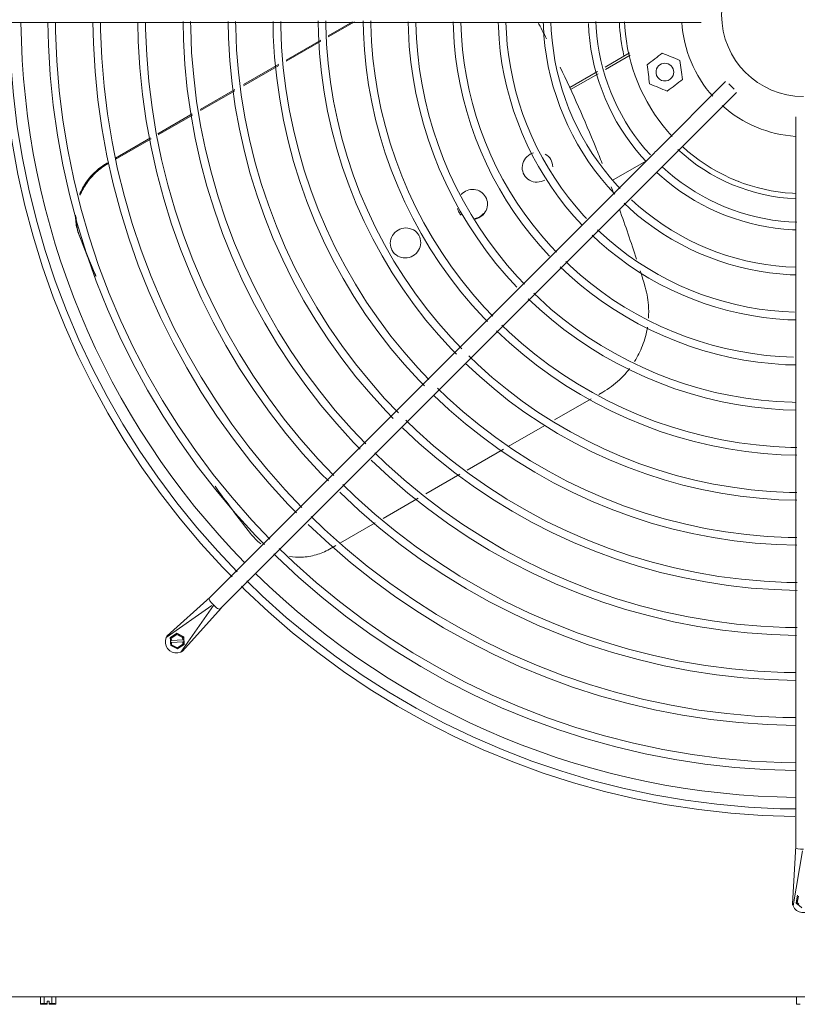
# Model space of a CAD drawing. Header units: inches. Extents: x 282 to 878, y -149 to 1260.
# Tile 8 of 20: x 833 to 845, y 363 to 379. Entities that reach past the tile are written whole.
import ezdxf

# ---------------------------------------------------------------- set-up
doc = ezdxf.new("R2010")
doc.units = ezdxf.units.IN
doc.header["$MEASUREMENT"] = 0
doc.layers.add('M-EQPM', color=90, linetype='Continuous', lineweight=9)

# ---------------------------------------------------------------- blocks, each defined once
blk = doc.blocks.new('Air Conditioner Unit  _AC_ - Default 1-3618741-Main Floor')
at = {"layer": 'M-EQPM'}
for p, q in [((-13.57, -0.125), (-3.475, -0.125)), ((-7.346, -0.116), (-7.744, -0.345)), ((-7.313, -0.116), (-7.741, -0.362)), ((-3.257, -0.125), (-1.665, -0.125)), ((-7.864, -0.414), (-8.429, -0.738)), ((-7.862, -0.431), (-8.427, -0.756)), ((-2.831, -0.623), (-3.231, -0.853)), ((-2.822, -0.659), (-3.224, -0.891)), ((-8.548, -0.807), (-9.124, -1.138)), ((-8.546, -0.825), (-9.122, -1.156)), ((-3.354, -0.924), (-3.807, -1.185)), ((-3.344, -0.96), (-3.793, -1.218)), ((-1.266, -1.089), (-2.392, -2.215)), ((-9.267, -1.22), (-9.828, -1.542)), ((-9.264, -1.237), (-9.823, -1.559)), ((-2.215, -2.392), (-1.089, -1.266)), ((-9.957, -1.616), (-10.517, -1.938)), ((-9.954, -1.634), (-10.515, -1.956)), ((-0.125, -1.665), (-0.125, -3.257)), ((-10.627, -2.021), (-11.214, -2.358)), ((-10.636, -2.007), (-11.209, -2.336)), ((-2.546, -2.369), (-9.684, -9.507)), ((-4.116, -2.358), (-4.121, -2.35)), ((-3.099, -2.69), (-2.557, -2.378)), ((-9.507, -9.684), (-2.369, -2.546)), ((-4.554, -2.599), (-4.55, -2.607)), ((-5.178, -2.967), (-5.183, -2.959)), ((-5.616, -3.208), (-5.612, -3.216)), ((-0.125, -3.475), (-0.125, -13.57)), ((-6.266, -3.594), (-6.271, -3.586)), ((-6.704, -3.835), (-6.7, -3.843)), ((-4.055, -6.599), (-3.456, -6.255)), ((-3.335, -6.185), (-3.269, -6.148)), ((-4.812, -7.034), (-4.215, -6.691)), ((-5.478, -7.417), (-4.886, -7.077)), ((-6.154, -7.805), (-5.597, -7.486)), ((-6.847, -8.204), (-6.277, -7.876)), ((-7.54, -8.602), (-6.975, -8.277)), ((-7.721, -8.706), (-7.616, -8.646)), ((-9.641, -9.622), (-10.383, -10.147)), ((-9.666, -9.489), (-10.368, -10.116)), ((-9.611, -9.625), (-10.147, -10.383)), ((-10.116, -10.368), (-9.489, -9.666)), ((-10.212, -10.081), (-10.317, -10.149)), ((-10.313, -10.145), (-10.208, -10.077)), ((-10.301, -10.157), (-10.211, -10.099)), ((-10.211, -10.098), (-10.3, -10.157)), ((-10.208, -10.077), (-10.212, -10.081)), ((-10.101, -10.138), (-10.212, -10.081)), ((-10.116, -10.147), (-10.211, -10.098)), ((-10.211, -10.099), (-10.211, -10.098)), ((-10.211, -10.099), (-10.116, -10.147)), ((-10.208, -10.077), (-10.097, -10.134)), ((-10.317, -10.149), (-10.313, -10.145)), ((-10.317, -10.149), (-10.314, -10.194)), ((-10.313, -10.193), (-10.314, -10.194)), ((-10.314, -10.194), (-10.299, -10.194)), ((-10.306, -10.27), (-10.313, -10.145)), ((-10.311, -10.226), (-10.313, -10.193)), ((-10.313, -10.228), (-10.311, -10.226)), ((-10.297, -10.227), (-10.313, -10.228)), ((-10.313, -10.228), (-10.31, -10.274)), ((-10.299, -10.194), (-10.301, -10.157)), ((-10.301, -10.157), (-10.3, -10.157)), ((-10.3, -10.157), (-10.298, -10.193)), ((-10.298, -10.193), (-10.299, -10.194)), ((-10.114, -10.184), (-10.298, -10.193)), ((-10.297, -10.227), (-10.112, -10.217)), ((-10.295, -10.264), (-10.297, -10.227)), ((-10.297, -10.227), (-10.297, -10.227)), ((-10.297, -10.227), (-10.295, -10.263)), ((-10.295, -10.263), (-10.2, -10.312)), ((-10.295, -10.263), (-10.295, -10.264)), ((-10.2, -10.312), (-10.295, -10.264)), ((-10.11, -10.254), (-10.2, -10.312)), ((-10.2, -10.312), (-10.11, -10.254)), ((-10.199, -10.33), (-10.094, -10.262)), ((-10.09, -10.258), (-10.195, -10.326)), ((-10.116, -10.147), (-10.114, -10.184)), ((-10.114, -10.184), (-10.116, -10.147)), ((-10.116, -10.147), (-10.116, -10.147)), ((-10.114, -10.184), (-10.098, -10.183)), ((-10.114, -10.184), (-10.114, -10.184)), ((-10.097, -10.217), (-10.112, -10.218)), ((-10.112, -10.217), (-10.112, -10.218)), ((-10.11, -10.254), (-10.112, -10.217)), ((-10.112, -10.218), (-10.11, -10.254)), ((-10.11, -10.254), (-10.11, -10.254)), ((-10.097, -10.134), (-10.101, -10.138)), ((-10.098, -10.183), (-10.101, -10.138)), ((-10.098, -10.183), (-10.097, -10.181)), ((-10.097, -10.134), (-10.09, -10.258)), ((-10.097, -10.181), (-10.095, -10.215)), ((-10.095, -10.215), (-10.097, -10.217)), ((-10.094, -10.262), (-10.097, -10.217)), ((-10.09, -10.258), (-10.094, -10.262)), ((-10.306, -10.27), (-10.31, -10.274)), ((-10.31, -10.274), (-10.199, -10.33)), ((-10.195, -10.326), (-10.306, -10.27)), ((-10.2, -10.312), (-10.2, -10.312)), ((-10.195, -10.326), (-10.199, -10.33)), ((-0.125, -13.545), (-0.178, -14.484)), ((-0.013, -13.621), (-0.167, -14.517)), ((-0.119, -14.466), (-0.093, -14.344)), ((-0.093, -14.349), (-0.119, -14.471)), ((-0.102, -14.466), (-0.079, -14.361)), ((-0.079, -14.361), (-0.102, -14.465)), ((-0.026, -14.549), (-0.119, -14.466)), ((-0.119, -14.471), (-0.119, -14.466)), ((-0.119, -14.471), (-0.085, -14.502)), ((-0.102, -14.465), (-0.074, -14.49)), ((-0.102, -14.466), (-0.102, -14.465)), ((-0.074, -14.49), (-0.102, -14.466)), ((-14.75, -16), (14.75, -16)), ((-12.432, -16), (-12.369, -16.001)), ((-12.432, -16), (-12.432, -16.12)), ((-12.369, -16.001), (-12.244, -16.001)), ((-12.369, -16.001), (-12.369, -16.121)), ((-12.369, -16.006), (-12.369, -16.119)), ((-12.244, -16.001), (-12.182, -16)), ((-12.244, -16.121), (-12.244, -16.001)), ((-12.244, -16.006), (-12.244, -16.119)), ((-12.182, -16), (-12.182, -16.12)), ((-0.114, -16), (-0.052, -16.001)), ((-0.114, -16), (-0.114, -16.12)), ((-12.432, -16.12), (-12.369, -16.119)), ((-12.369, -16.121), (-12.432, -16.12)), ((-12.414, -16.109), (-12.36, -16.107)), ((-12.36, -16.11), (-12.414, -16.109)), ((-12.414, -16.12), (-12.414, -16.109)), ((-12.36, -16.119), (-12.414, -16.12)), ((-12.414, -16.12), (-12.36, -16.121)), ((-12.369, -16.119), (-12.324, -16.119)), ((-12.324, -16.121), (-12.369, -16.121)), ((-12.36, -16.107), (-12.324, -16.107)), ((-12.36, -16.119), (-12.36, -16.107)), ((-12.324, -16.11), (-12.36, -16.11)), ((-12.36, -16.11), (-12.36, -16.121)), ((-12.324, -16.119), (-12.36, -16.119)), ((-12.36, -16.121), (-12.324, -16.121)), ((-12.324, -16.121), (-12.324, -16.072)), ((-12.324, -16.072), (-12.29, -16.072)), ((-12.324, -16.107), (-12.324, -16.119)), ((-12.29, -16.072), (-12.29, -16.121)), ((-12.29, -16.119), (-12.29, -16.107)), ((-12.29, -16.107), (-12.253, -16.107)), ((-12.253, -16.11), (-12.29, -16.11)), ((-12.253, -16.119), (-12.29, -16.119)), ((-12.29, -16.119), (-12.244, -16.119)), ((-12.244, -16.121), (-12.29, -16.121)), ((-12.29, -16.121), (-12.253, -16.121)), ((-12.253, -16.107), (-12.2, -16.109)), ((-12.253, -16.119), (-12.253, -16.107)), ((-12.2, -16.109), (-12.253, -16.11)), ((-12.253, -16.121), (-12.253, -16.11)), ((-12.2, -16.12), (-12.253, -16.119)), ((-12.253, -16.121), (-12.2, -16.12)), ((-12.244, -16.119), (-12.182, -16.12)), ((-12.182, -16.12), (-12.244, -16.121)), ((-12.2, -16.12), (-12.2, -16.109)), ((-0.114, -16.12), (-0.052, -16.119)), ((-0.052, -16.121), (-0.114, -16.12))]:
    blk.add_line(p, q, dxfattribs=at)
at = {"layer": 'M-EQPM', "flags": 128}
for points in [[(-13.058, -0.121), (-13.05, -0.522), (-13.019, -1.044), (-12.967, -1.564), (-12.894, -2.081), (-12.801, -2.595), (-12.687, -3.105), (-12.552, -3.609), (-12.398, -4.109), (-12.224, -4.601), (-12.03, -5.086), (-11.817, -5.563), (-11.585, -6.031), (-11.334, -6.49), (-11.066, -6.938), (-10.78, -7.375), (-10.476, -7.8), (-10.156, -8.213), (-9.819, -8.612), (-9.467, -8.998), (-9.309, -9.158)], [(-9.224, -9.073), (-9.541, -8.74), (-9.883, -8.351), (-10.209, -7.949), (-10.519, -7.535), (-10.812, -7.108), (-11.087, -6.67), (-11.345, -6.221), (-11.585, -5.763), (-11.806, -5.295), (-12.008, -4.819), (-12.192, -4.334), (-12.355, -3.843), (-12.499, -3.346), (-12.623, -2.844), (-12.726, -2.337), (-12.81, -1.826), (-12.872, -1.312), (-12.915, -0.796), (-12.936, -0.279), (-12.938, -0.121)], [(-12.311, -0.121), (-12.303, -0.492), (-12.274, -0.984), (-12.225, -1.474), (-12.156, -1.962), (-12.068, -2.446), (-11.96, -2.927), (-11.834, -3.403), (-11.688, -3.873), (-11.524, -4.338), (-11.341, -4.795), (-11.14, -5.245), (-10.922, -5.686), (-10.686, -6.118), (-10.432, -6.541), (-10.163, -6.953), (-9.876, -7.353), (-9.574, -7.742), (-9.257, -8.119), (-8.925, -8.483), (-8.78, -8.63)], [(-8.692, -8.543), (-8.988, -8.233), (-9.31, -7.867), (-9.617, -7.488), (-9.908, -7.098), (-10.184, -6.696), (-10.444, -6.283), (-10.687, -5.86), (-10.913, -5.428), (-11.121, -4.988), (-11.312, -4.539), (-11.484, -4.083), (-11.638, -3.62), (-11.774, -3.152), (-11.89, -2.679), (-11.988, -2.201), (-12.066, -1.72), (-12.125, -1.236), (-12.165, -0.75), (-12.185, -0.263), (-12.187, -0.121)], [(-11.577, -0.121), (-11.57, -0.463), (-11.542, -0.925), (-11.496, -1.386), (-11.431, -1.845), (-11.349, -2.3), (-11.247, -2.752), (-11.128, -3.2), (-10.992, -3.642), (-10.837, -4.079), (-10.665, -4.509), (-10.476, -4.932), (-10.271, -5.347), (-10.049, -5.754), (-9.811, -6.151), (-9.557, -6.538), (-9.288, -6.915), (-9.004, -7.281), (-8.705, -7.635), (-8.393, -7.977), (-8.26, -8.112)], [(-8.172, -8.025), (-8.446, -7.737), (-8.749, -7.393), (-9.038, -7.037), (-9.312, -6.67), (-9.571, -6.292), (-9.815, -5.905), (-10.043, -5.507), (-10.256, -5.101), (-10.451, -4.687), (-10.63, -4.266), (-10.793, -3.837), (-10.937, -3.402), (-11.065, -2.962), (-11.174, -2.517), (-11.266, -2.069), (-11.34, -1.616), (-11.395, -1.162), (-11.433, -0.705), (-11.452, -0.247), (-11.453, -0.121)], [(-10.843, -0.121), (-10.837, -0.434), (-10.811, -0.867), (-10.767, -1.298), (-10.707, -1.728), (-10.629, -2.155), (-10.535, -2.578), (-10.423, -2.997), (-10.295, -3.412), (-10.15, -3.821), (-9.989, -4.223), (-9.812, -4.619), (-9.62, -5.008), (-9.412, -5.389), (-9.189, -5.761), (-8.951, -6.124), (-8.699, -6.477), (-8.433, -6.82), (-8.154, -7.151), (-7.861, -7.472), (-7.74, -7.594)], [(-7.652, -7.507), (-7.905, -7.241), (-8.188, -6.919), (-8.459, -6.586), (-8.715, -6.243), (-8.958, -5.889), (-9.186, -5.526), (-9.4, -5.155), (-9.598, -4.775), (-9.782, -4.387), (-9.949, -3.992), (-10.101, -3.591), (-10.237, -3.184), (-10.356, -2.773), (-10.458, -2.356), (-10.544, -1.936), (-10.613, -1.513), (-10.665, -1.087), (-10.7, -0.66), (-10.718, -0.231), (-10.719, -0.121)], [(-10.109, -0.108), (-10.103, -0.404), (-10.079, -0.808), (-10.039, -1.21), (-9.982, -1.611), (-9.91, -2.009), (-9.822, -2.404), (-9.718, -2.794), (-9.598, -3.181), (-9.463, -3.562), (-9.313, -3.938), (-9.148, -4.307), (-8.969, -4.669), (-8.775, -5.024), (-8.567, -5.371), (-8.345, -5.709), (-8.11, -6.039), (-7.862, -6.358), (-7.602, -6.667), (-7.329, -6.966), (-7.22, -7.076)], [(-7.132, -6.989), (-7.364, -6.746), (-7.628, -6.446), (-7.879, -6.135), (-8.119, -5.815), (-8.345, -5.486), (-8.557, -5.148), (-8.756, -4.802), (-8.941, -4.448), (-9.112, -4.087), (-9.268, -3.719), (-9.409, -3.345), (-9.536, -2.966), (-9.647, -2.583), (-9.742, -2.195), (-9.822, -1.804), (-9.887, -1.409), (-9.935, -1.013), (-9.968, -0.615), (-9.984, -0.216), (-9.985, -0.108)], [(-9.375, -0.108), (-9.37, -0.375), (-9.348, -0.749), (-9.31, -1.123), (-9.258, -1.494), (-9.191, -1.863), (-9.109, -2.229), (-9.012, -2.592), (-8.902, -2.95), (-8.776, -3.303), (-8.637, -3.652), (-8.484, -3.994), (-8.318, -4.33), (-8.138, -4.66), (-7.945, -4.981), (-7.74, -5.295), (-7.522, -5.6), (-7.292, -5.897), (-7.05, -6.183), (-6.797, -6.46), (-6.684, -6.575)], [(-6.596, -6.487), (-6.823, -6.25), (-7.067, -5.972), (-7.3, -5.685), (-7.522, -5.388), (-7.731, -5.083), (-7.928, -4.77), (-8.113, -4.449), (-8.284, -4.121), (-8.442, -3.786), (-8.587, -3.446), (-8.718, -3.099), (-8.835, -2.748), (-8.938, -2.393), (-9.026, -2.034), (-9.1, -1.671), (-9.16, -1.306), (-9.205, -0.938), (-9.235, -0.57), (-9.25, -0.2), (-9.251, -0.108)], [(-8.641, -0.108), (-8.637, -0.346), (-8.616, -0.691), (-8.581, -1.035), (-8.533, -1.377), (-8.471, -1.717), (-8.396, -2.055), (-8.307, -2.389), (-8.205, -2.719), (-8.09, -3.045), (-7.961, -3.366), (-7.82, -3.682), (-7.667, -3.991), (-7.501, -4.295), (-7.323, -4.591), (-7.134, -4.881), (-6.933, -5.162), (-6.721, -5.435), (-6.498, -5.699), (-6.265, -5.955), (-6.173, -6.048)], [(-6.101, -5.944), (-6.282, -5.754), (-6.507, -5.498), (-6.721, -5.234), (-6.925, -4.961), (-7.118, -4.68), (-7.3, -4.391), (-7.469, -4.096), (-7.627, -3.794), (-7.773, -3.486), (-7.906, -3.172), (-8.026, -2.854), (-8.134, -2.53), (-8.229, -2.203), (-8.31, -1.872), (-8.379, -1.538), (-8.433, -1.202), (-8.475, -0.864), (-8.502, -0.524), (-8.517, -0.184), (-8.517, -0.108)], [(-7.908, -0.1), (-7.903, -0.316), (-7.884, -0.632), (-7.853, -0.947), (-7.809, -1.26), (-7.752, -1.571), (-7.683, -1.88), (-7.602, -2.186), (-7.508, -2.488), (-7.403, -2.786), (-7.285, -3.08), (-7.156, -3.369), (-7.016, -3.653), (-6.864, -3.93), (-6.702, -4.202), (-6.528, -4.466), (-6.344, -4.724), (-6.15, -4.974), (-5.947, -5.216), (-5.733, -5.449), (-5.654, -5.529)], [(-5.566, -5.441), (-5.74, -5.258), (-5.946, -5.025), (-6.142, -4.783), (-6.329, -4.533), (-6.505, -4.277), (-6.671, -4.013), (-6.826, -3.743), (-6.97, -3.467), (-7.103, -3.186), (-7.225, -2.899), (-7.335, -2.608), (-7.433, -2.312), (-7.52, -2.013), (-7.594, -1.711), (-7.657, -1.406), (-7.707, -1.099), (-7.745, -0.79), (-7.77, -0.479), (-7.783, -0.168), (-7.784, -0.1)], [(-7.174, -0.101), (-7.17, -0.287), (-7.153, -0.573), (-7.124, -0.859), (-7.084, -1.143), (-7.033, -1.426), (-6.97, -1.706), (-6.896, -1.983), (-6.812, -2.257), (-6.716, -2.528), (-6.609, -2.794), (-6.492, -3.056), (-6.365, -3.314), (-6.227, -3.566), (-6.08, -3.812), (-5.922, -4.052), (-5.756, -4.285), (-5.58, -4.512), (-5.395, -4.732), (-5.201, -4.944), (-5.149, -4.996)], [(-5.061, -4.908), (-5.199, -4.763), (-5.386, -4.551), (-5.563, -4.332), (-5.732, -4.106), (-5.892, -3.873), (-6.042, -3.635), (-6.182, -3.39), (-6.313, -3.14), (-6.433, -2.885), (-6.544, -2.626), (-6.643, -2.362), (-6.733, -2.094), (-6.811, -1.823), (-6.878, -1.55), (-6.935, -1.273), (-6.98, -0.995), (-7.014, -0.715), (-7.037, -0.434), (-7.049, -0.152), (-7.05, -0.101)], [(-6.44, -0.117), (-6.437, -0.258), (-6.421, -0.515), (-6.396, -0.771), (-6.36, -1.026), (-6.313, -1.28), (-6.257, -1.531), (-6.191, -1.78), (-6.115, -2.026), (-6.029, -2.269), (-5.933, -2.509), (-5.828, -2.744), (-5.714, -2.975), (-5.59, -3.201), (-5.458, -3.422), (-5.317, -3.637), (-5.167, -3.847), (-5.009, -4.051), (-4.843, -4.248), (-4.669, -4.438)], [(-4.542, -4.389), (-4.658, -4.267), (-4.825, -4.077), (-4.984, -3.881), (-5.135, -3.679), (-5.278, -3.47), (-5.413, -3.256), (-5.539, -3.037), (-5.656, -2.813), (-5.764, -2.585), (-5.863, -2.352), (-5.952, -2.116), (-6.032, -1.876), (-6.102, -1.634), (-6.162, -1.388), (-6.213, -1.141), (-6.254, -0.891), (-6.284, -0.641), (-6.305, -0.389), (-6.315, -0.136)], [(-5.706, -0.118), (-5.703, -0.228), (-5.69, -0.456), (-5.667, -0.683), (-5.635, -0.909), (-5.594, -1.134), (-5.544, -1.357), (-5.486, -1.577), (-5.418, -1.796), (-5.342, -2.011), (-5.257, -2.223), (-5.164, -2.431), (-5.063, -2.636), (-4.953, -2.836), (-4.836, -3.032), (-4.711, -3.223), (-4.578, -3.409), (-4.438, -3.589), (-4.291, -3.764), (-4.137, -3.932)], [(-4.023, -3.87), (-4.117, -3.771), (-4.264, -3.603), (-4.405, -3.43), (-4.539, -3.251), (-4.665, -3.067), (-4.784, -2.878), (-4.895, -2.684), (-4.999, -2.487), (-5.094, -2.285), (-5.181, -2.079), (-5.26, -1.87), (-5.331, -1.658), (-5.393, -1.444), (-5.446, -1.227), (-5.491, -1.008), (-5.527, -0.788), (-5.554, -0.566), (-5.572, -0.344), (-5.582, -0.121)], [(-4.972, -0.119), (-4.97, -0.199), (-4.958, -0.398), (-4.938, -0.595), (-4.911, -0.792), (-4.875, -0.988), (-4.831, -1.182), (-4.78, -1.375), (-4.722, -1.565), (-4.655, -1.752), (-4.581, -1.937), (-4.5, -2.119), (-4.412, -2.297), (-4.317, -2.472), (-4.214, -2.642), (-4.105, -2.809), (-3.99, -2.97), (-3.868, -3.128), (-3.74, -3.28), (-3.605, -3.427)], [(-3.536, -3.317), (-3.576, -3.275), (-3.704, -3.13), (-3.826, -2.979), (-3.942, -2.824), (-4.052, -2.664), (-4.155, -2.5), (-4.252, -2.332), (-4.342, -2.16), (-4.424, -1.984), (-4.5, -1.806), (-4.569, -1.624), (-4.63, -1.44), (-4.684, -1.254), (-4.73, -1.066), (-4.769, -0.876), (-4.801, -0.684), (-4.824, -0.492), (-4.84, -0.298), (-4.847, -0.119)], [(-4.238, -0.12), (-4.237, -0.17), (-4.227, -0.339), (-4.21, -0.508), (-4.186, -0.676), (-4.156, -0.842), (-4.119, -1.008), (-4.075, -1.172), (-4.025, -1.334), (-3.968, -1.494), (-3.905, -1.651), (-3.836, -1.806), (-3.761, -1.958), (-3.68, -2.107), (-3.592, -2.252), (-3.5, -2.394), (-3.401, -2.532), (-3.297, -2.666), (-3.188, -2.796), (-3.074, -2.921)], [(-2.985, -2.832), (-3.034, -2.78), (-3.143, -2.656), (-3.247, -2.528), (-3.345, -2.396), (-3.439, -2.261), (-3.526, -2.121), (-3.608, -1.979), (-3.684, -1.833), (-3.755, -1.684), (-3.819, -1.532), (-3.877, -1.379), (-3.929, -1.222), (-3.975, -1.064), (-4.015, -0.904), (-4.047, -0.743), (-4.074, -0.581), (-4.094, -0.417), (-4.107, -0.253), (-4.113, -0.12)], [(-3.503, -0.14), (-3.495, -0.28), (-3.481, -0.42), (-3.461, -0.559), (-3.436, -0.697), (-3.406, -0.833), (-3.37, -0.969), (-3.328, -1.103), (-3.281, -1.235), (-3.229, -1.365), (-3.172, -1.493), (-3.11, -1.619), (-3.043, -1.742), (-2.971, -1.862), (-2.894, -1.98), (-2.812, -2.094), (-2.726, -2.205), (-2.636, -2.312), (-2.563, -2.392)], [(-3.475, -0.125), (-3.447, -0.125), (-3.419, -0.125), (-3.39, -0.125), (-3.362, -0.125), (-3.333, -0.125), (-3.304, -0.125), (-3.276, -0.125), (-3.257, -0.125)], [(-2.493, -2.284), (-2.583, -2.182), (-2.668, -2.077), (-2.749, -1.969), (-2.825, -1.857), (-2.897, -1.743), (-2.965, -1.626), (-3.027, -1.506), (-3.085, -1.384), (-3.138, -1.259), (-3.186, -1.133), (-3.229, -1.004), (-3.266, -0.874), (-3.299, -0.743), (-3.326, -0.611), (-3.347, -0.477), (-3.364, -0.343), (-3.375, -0.208), (-3.379, -0.108)], [(-2.912, -0.118), (-2.908, -0.202), (-2.898, -0.318), (-2.883, -0.433), (-2.863, -0.548), (-2.839, -0.662), (-2.81, -0.775), (-2.777, -0.887), (-2.739, -0.997), (-2.697, -1.106), (-2.651, -1.213), (-2.6, -1.318), (-2.545, -1.421), (-2.486, -1.522), (-2.423, -1.62), (-2.357, -1.715), (-2.286, -1.808), (-2.212, -1.898), (-2.136, -1.983)], [(-2.392, -2.215), (-2.412, -2.235), (-2.432, -2.255), (-2.452, -2.276), (-2.473, -2.296), (-2.493, -2.316), (-2.513, -2.336), (-2.533, -2.356), (-2.546, -2.369)], [(-1.969, -2.149), (-1.881, -2.226), (-1.791, -2.3), (-1.697, -2.37), (-1.601, -2.436), (-1.503, -2.498), (-1.402, -2.556), (-1.298, -2.61), (-1.193, -2.66), (-1.086, -2.705), (-0.976, -2.747), (-0.866, -2.783), (-0.754, -2.816), (-0.641, -2.844), (-0.526, -2.867), (-0.411, -2.886), (-0.296, -2.9), (-0.179, -2.909), (-0.121, -2.912)], [(-2.369, -2.546), (-2.349, -2.526), (-2.329, -2.506), (-2.309, -2.486), (-2.289, -2.465), (-2.268, -2.445), (-2.248, -2.425), (-2.228, -2.405), (-2.215, -2.392)], [(-2.392, -2.563), (-2.34, -2.611), (-2.234, -2.702), (-2.124, -2.79), (-2.011, -2.872), (-1.894, -2.95), (-1.775, -3.024), (-1.653, -3.092), (-1.528, -3.156), (-1.4, -3.215), (-1.271, -3.268), (-1.139, -3.316), (-1.005, -3.359), (-0.87, -3.397), (-0.734, -3.429), (-0.596, -3.455), (-0.457, -3.476), (-0.318, -3.492), (-0.178, -3.502), (-0.121, -3.503)], [(-0.108, -3.379), (-0.234, -3.373), (-0.369, -3.361), (-0.503, -3.344), (-0.636, -3.321), (-0.768, -3.293), (-0.899, -3.259), (-1.029, -3.221), (-1.157, -3.177), (-1.283, -3.128), (-1.407, -3.075), (-1.529, -3.016), (-1.648, -2.952), (-1.765, -2.884), (-1.879, -2.811), (-1.99, -2.734), (-2.098, -2.652), (-2.202, -2.566), (-2.303, -2.476)], [(-0.121, -4.113), (-0.285, -4.105), (-0.448, -4.091), (-0.612, -4.069), (-0.774, -4.042), (-0.935, -4.008), (-1.094, -3.967), (-1.252, -3.92), (-1.408, -3.867), (-1.561, -3.807), (-1.713, -3.742), (-1.861, -3.67), (-2.006, -3.593), (-2.148, -3.51), (-2.287, -3.421), (-2.422, -3.327), (-2.553, -3.228), (-2.68, -3.123), (-2.803, -3.013)], [(-2.921, -3.072), (-2.83, -3.157), (-2.702, -3.268), (-2.569, -3.373), (-2.432, -3.473), (-2.291, -3.568), (-2.146, -3.657), (-1.998, -3.74), (-1.847, -3.817), (-1.693, -3.887), (-1.536, -3.952), (-1.377, -4.01), (-1.216, -4.062), (-1.052, -4.107), (-0.887, -4.146), (-0.721, -4.178), (-0.553, -4.204), (-0.384, -4.223), (-0.215, -4.235), (-0.121, -4.238)], [(-0.125, -3.257), (-0.125, -3.286), (-0.125, -3.314), (-0.125, -3.343), (-0.125, -3.372), (-0.125, -3.4), (-0.125, -3.429), (-0.125, -3.457), (-0.125, -3.475)], [(-0.142, -4.847), (-0.335, -4.837), (-0.528, -4.82), (-0.721, -4.795), (-0.912, -4.763), (-1.102, -4.722), (-1.29, -4.674), (-1.476, -4.619), (-1.659, -4.556), (-1.84, -4.486), (-2.018, -4.409), (-2.193, -4.325), (-2.364, -4.234), (-2.531, -4.136), (-2.695, -4.031), (-2.854, -3.92), (-3.008, -3.803), (-3.158, -3.68), (-3.302, -3.551), (-3.353, -3.502)], [(-3.442, -3.59), (-3.32, -3.704), (-3.169, -3.834), (-3.013, -3.957), (-2.853, -4.075), (-2.687, -4.186), (-2.518, -4.29), (-2.344, -4.387), (-2.167, -4.477), (-1.986, -4.56), (-1.802, -4.636), (-1.616, -4.704), (-1.426, -4.765), (-1.234, -4.818), (-1.041, -4.864), (-0.845, -4.902), (-0.649, -4.932), (-0.451, -4.954), (-0.253, -4.968), (-0.121, -4.972)], [(-3.962, -4.109), (-3.81, -4.25), (-3.637, -4.399), (-3.458, -4.541), (-3.274, -4.676), (-3.084, -4.803), (-2.889, -4.923), (-2.69, -5.034), (-2.487, -5.138), (-2.279, -5.233), (-2.068, -5.32), (-1.854, -5.399), (-1.637, -5.468), (-1.417, -5.529), (-1.194, -5.582), (-0.97, -5.625), (-0.744, -5.659), (-0.518, -5.684), (-0.29, -5.701), (-0.121, -5.706)], [(-0.163, -5.581), (-0.386, -5.57), (-0.608, -5.55), (-0.83, -5.521), (-1.05, -5.483), (-1.268, -5.437), (-1.485, -5.382), (-1.699, -5.318), (-1.91, -5.246), (-2.118, -5.165), (-2.323, -5.077), (-2.524, -4.98), (-2.722, -4.875), (-2.914, -4.762), (-3.102, -4.642), (-3.286, -4.514), (-3.463, -4.379), (-3.636, -4.237), (-3.802, -4.088), (-3.873, -4.02)], [(-4.482, -4.627), (-4.3, -4.797), (-4.104, -4.965), (-3.903, -5.125), (-3.695, -5.277), (-3.481, -5.421), (-3.261, -5.556), (-3.036, -5.681), (-2.807, -5.798), (-2.573, -5.906), (-2.334, -6.004), (-2.092, -6.093), (-1.847, -6.171), (-1.599, -6.24), (-1.348, -6.299), (-1.095, -6.348), (-0.84, -6.387), (-0.584, -6.415), (-0.327, -6.434), (-0.121, -6.44)], [(-0.121, -6.315), (-0.184, -6.314), (-0.437, -6.302), (-0.688, -6.279), (-0.939, -6.247), (-1.188, -6.204), (-1.435, -6.152), (-1.68, -6.089), (-1.922, -6.017), (-2.161, -5.936), (-2.397, -5.844), (-2.629, -5.744), (-2.856, -5.634), (-3.079, -5.515), (-3.297, -5.388), (-3.51, -5.252), (-3.717, -5.107), (-3.919, -4.954), (-4.114, -4.794), (-4.302, -4.625), (-4.393, -4.538)], [(-0.108, -7.049), (-0.206, -7.048), (-0.488, -7.034), (-0.768, -7.009), (-1.048, -6.972), (-1.326, -6.925), (-1.602, -6.866), (-1.875, -6.797), (-2.146, -6.716), (-2.412, -6.625), (-2.675, -6.523), (-2.934, -6.411), (-3.188, -6.289), (-3.437, -6.156), (-3.681, -6.014), (-3.918, -5.862), (-4.149, -5.701), (-4.374, -5.53), (-4.592, -5.351), (-4.802, -5.163), (-4.913, -5.056)], [(-4.999, -5.148), (-4.79, -5.343), (-4.572, -5.531), (-4.347, -5.709), (-4.115, -5.878), (-3.877, -6.038), (-3.633, -6.188), (-3.382, -6.329), (-3.126, -6.459), (-2.866, -6.579), (-2.6, -6.688), (-2.331, -6.787), (-2.057, -6.875), (-1.781, -6.951), (-1.501, -7.017), (-1.22, -7.071), (-0.936, -7.115), (-0.651, -7.146), (-0.364, -7.167), (-0.108, -7.174)], [(-0.108, -7.783), (-0.227, -7.781), (-0.538, -7.766), (-0.848, -7.738), (-1.157, -7.698), (-1.464, -7.646), (-1.769, -7.581), (-2.07, -7.504), (-2.369, -7.416), (-2.664, -7.315), (-2.954, -7.203), (-3.24, -7.079), (-3.52, -6.943), (-3.795, -6.797), (-4.064, -6.64), (-4.326, -6.472), (-4.581, -6.294), (-4.829, -6.106), (-5.07, -5.908), (-5.302, -5.7), (-5.449, -5.558)], [(-5.511, -5.674), (-5.279, -5.89), (-5.04, -6.096), (-4.792, -6.293), (-4.536, -6.48), (-4.274, -6.656), (-4.004, -6.821), (-3.728, -6.976), (-3.446, -7.12), (-3.159, -7.252), (-2.866, -7.372), (-2.569, -7.481), (-2.268, -7.578), (-1.963, -7.662), (-1.655, -7.735), (-1.344, -7.795), (-1.032, -7.842), (-0.717, -7.877), (-0.402, -7.9), (-0.108, -7.909)], [(-0.108, -8.516), (-0.249, -8.515), (-0.589, -8.498), (-0.928, -8.468), (-1.266, -8.424), (-1.602, -8.367), (-1.935, -8.296), (-2.266, -8.212), (-2.592, -8.115), (-2.915, -8.005), (-3.232, -7.882), (-3.545, -7.746), (-3.852, -7.598), (-4.153, -7.438), (-4.447, -7.266), (-4.734, -7.082), (-5.013, -6.887), (-5.285, -6.681), (-5.548, -6.465), (-5.802, -6.238), (-5.96, -6.085)], [(-6.022, -6.201), (-5.769, -6.436), (-5.507, -6.662), (-5.236, -6.877), (-4.957, -7.081), (-4.67, -7.273), (-4.376, -7.454), (-4.074, -7.623), (-3.766, -7.78), (-3.452, -7.925), (-3.132, -8.056), (-2.807, -8.175), (-2.478, -8.281), (-2.145, -8.373), (-1.809, -8.452), (-1.469, -8.518), (-1.127, -8.57), (-0.784, -8.608), (-0.439, -8.632), (-0.108, -8.643)], [(-6.533, -6.727), (-6.259, -6.983), (-5.975, -7.228), (-5.681, -7.461), (-5.378, -7.682), (-5.067, -7.891), (-4.747, -8.087), (-4.42, -8.271), (-4.086, -8.441), (-3.745, -8.597), (-3.398, -8.74), (-3.046, -8.869), (-2.689, -8.984), (-2.327, -9.084), (-1.962, -9.17), (-1.594, -9.241), (-1.223, -9.297), (-0.85, -9.339), (-0.476, -9.365), (-0.101, -9.377)], [(-0.1, -9.25), (-0.27, -9.249), (-0.64, -9.23), (-1.008, -9.197), (-1.375, -9.15), (-1.74, -9.087), (-2.102, -9.011), (-2.461, -8.919), (-2.816, -8.814), (-3.166, -8.694), (-3.511, -8.561), (-3.85, -8.413), (-4.184, -8.253), (-4.51, -8.079), (-4.83, -7.892), (-5.142, -7.692), (-5.445, -7.481), (-5.74, -7.257), (-6.026, -7.022), (-6.302, -6.775), (-6.479, -6.604)], [(-0.101, -9.984), (-0.292, -9.982), (-0.691, -9.963), (-1.088, -9.927), (-1.484, -9.876), (-1.878, -9.808), (-2.269, -9.725), (-2.656, -9.627), (-3.039, -9.513), (-3.417, -9.384), (-3.789, -9.24), (-4.156, -9.081), (-4.516, -8.907), (-4.868, -8.72), (-5.213, -8.518), (-5.549, -8.303), (-5.877, -8.074), (-6.195, -7.833), (-6.503, -7.579), (-6.801, -7.312), (-6.983, -7.136)], [(-7.045, -7.254), (-6.749, -7.529), (-6.443, -7.793), (-6.126, -8.045), (-5.799, -8.283), (-5.463, -8.509), (-5.119, -8.72), (-4.766, -8.918), (-4.405, -9.101), (-4.038, -9.27), (-3.664, -9.424), (-3.284, -9.563), (-2.899, -9.687), (-2.509, -9.795), (-2.116, -9.888), (-1.719, -9.964), (-1.319, -10.025), (-0.917, -10.07), (-0.513, -10.098), (-0.109, -10.111)], [(-0.117, -10.718), (-0.313, -10.716), (-0.741, -10.695), (-1.168, -10.657), (-1.594, -10.601), (-2.016, -10.529), (-2.436, -10.44), (-2.851, -10.334), (-3.262, -10.212), (-3.668, -10.073), (-4.068, -9.919), (-4.461, -9.748), (-4.848, -9.562), (-5.226, -9.36), (-5.596, -9.144), (-5.957, -8.913), (-6.309, -8.667), (-6.651, -8.408), (-6.981, -8.136), (-7.301, -7.85), (-7.502, -7.655)], [(-7.556, -7.78), (-7.239, -8.076), (-6.91, -8.359), (-6.57, -8.629), (-6.22, -8.884), (-5.86, -9.126), (-5.49, -9.353), (-5.112, -9.565), (-4.725, -9.762), (-4.331, -9.943), (-3.93, -10.108), (-3.523, -10.257), (-3.11, -10.39), (-2.692, -10.506), (-2.269, -10.605), (-1.843, -10.688), (-1.414, -10.753), (-0.983, -10.801), (-0.551, -10.831), (-0.117, -10.845)], [(-0.118, -11.451), (-0.334, -11.449), (-0.792, -11.427), (-1.248, -11.386), (-1.703, -11.327), (-2.154, -11.25), (-2.602, -11.155), (-3.046, -11.042), (-3.486, -10.911), (-3.919, -10.763), (-4.346, -10.598), (-4.767, -10.415), (-5.179, -10.216), (-5.584, -10.001), (-5.979, -9.77), (-6.365, -9.523), (-6.741, -9.261), (-7.106, -8.984), (-7.459, -8.692), (-7.801, -8.387), (-8.021, -8.174)], [(-8.067, -8.306), (-7.729, -8.622), (-7.378, -8.925), (-7.015, -9.213), (-6.641, -9.486), (-6.256, -9.744), (-5.862, -9.986), (-5.458, -10.212), (-5.045, -10.423), (-4.624, -10.616), (-4.196, -10.792), (-3.761, -10.952), (-3.32, -11.093), (-2.874, -11.217), (-2.423, -11.323), (-1.968, -11.411), (-1.51, -11.48), (-1.05, -11.532), (-0.588, -11.564), (-0.125, -11.579)], [(-8.629, -8.782), (-8.579, -8.833), (-8.219, -9.169), (-7.845, -9.49), (-7.46, -9.796), (-7.062, -10.087), (-6.653, -10.361), (-6.233, -10.619), (-5.804, -10.86), (-5.365, -11.083), (-4.917, -11.289), (-4.462, -11.476), (-3.999, -11.646), (-3.53, -11.796), (-3.056, -11.928), (-2.576, -12.041), (-2.093, -12.134), (-1.606, -12.208), (-1.116, -12.263), (-0.625, -12.297), (-0.133, -12.313)], [(-0.119, -12.185), (-0.356, -12.183), (-0.843, -12.159), (-1.328, -12.116), (-1.812, -12.053), (-2.292, -11.971), (-2.769, -11.869), (-3.242, -11.749), (-3.709, -11.61), (-4.17, -11.453), (-4.625, -11.277), (-5.072, -11.083), (-5.511, -10.871), (-5.942, -10.642), (-6.362, -10.396), (-6.773, -10.133), (-7.173, -9.854), (-7.561, -9.559), (-7.937, -9.249), (-8.301, -8.925), (-8.54, -8.693)], [(-0.12, -12.936), (-0.378, -12.934), (-0.895, -12.908), (-1.41, -12.862), (-1.923, -12.795), (-2.434, -12.708), (-2.94, -12.601), (-3.441, -12.473), (-3.937, -12.325), (-4.427, -12.158), (-4.91, -11.971), (-5.385, -11.766), (-5.851, -11.541), (-6.308, -11.298), (-6.754, -11.036), (-7.19, -10.757), (-7.615, -10.461), (-8.027, -10.148), (-8.426, -9.819), (-8.812, -9.474), (-9.071, -9.224)], [(-9.158, -9.311), (-9.1, -9.369), (-8.718, -9.726), (-8.322, -10.067), (-7.913, -10.391), (-7.491, -10.699), (-7.057, -10.99), (-6.612, -11.264), (-6.156, -11.519), (-5.69, -11.756), (-5.216, -11.974), (-4.733, -12.173), (-4.242, -12.353), (-3.745, -12.513), (-3.241, -12.652), (-2.733, -12.772), (-2.22, -12.871), (-1.703, -12.949), (-1.184, -13.007), (-0.663, -13.044), (-0.141, -13.06)], [(-10.383, -10.147), (-10.395, -10.193), (-10.395, -10.24), (-10.383, -10.285), (-10.36, -10.326), (-10.326, -10.36), (-10.285, -10.383), (-10.24, -10.395), (-10.193, -10.395), (-10.147, -10.383)], [(-0.167, -14.517), (-0.143, -14.558), (-0.11, -14.591), (-0.069, -14.615), (-0.024, -14.627), (0.024, -14.627), (0.069, -14.615), (0.11, -14.591), (0.143, -14.558), (0.167, -14.517)]]:
    blk.add_lwpolyline(points, dxfattribs=at)
at = {"layer": 'M-EQPM'}
for centre, radius, start, end in [((0, 0), 1.332, 90, 270), ((0, 0), 12.75, 180.5461, 224.4586), ((0, 0), 3, 182.2917, 192.9433), ((0, 0), 1.985, 183.5152, 222.0198), ((-2.257, -0.935), 0.145, 337.5, 157.5), ((-2.257, -0.935), 0.145, 157.5, 337.5), ((0, 0), 1.985, 228.2532, 266.3637), ((0, 0), 3, 227.0275, 267.6675), ((0, 0), 2.915, 246.4426, 249.3079), ((0, 0), 12.75, 225.5461, 269.4586)]:
    blk.add_arc(centre, radius, start, end, dxfattribs=at)
for centre, major_axis, ratio, start_param, end_param in [((-1.178, -1.178), (-0.0884, 0.0884), 0.098439, 4.712389, 5.235988), ((-1.178, -1.178), (-0.0884, 0.0884), 0.098439, 4.18879, 4.712389), ((-4.333, -2.483), (0.217, 0.125), 0.96589, 1.570796, 4.712389), ((-4.333, -2.483), (0.217, 0.125), 0.96589, 1.321863, 1.570796), ((-4.333, -2.483), (0.217, 0.125), 0.96589, 5.759587, 6.806784), ((-5.395, -3.091), (0.217, 0.125), 0.965869, 0, 1.869473), ((-5.395, -3.091), (0.217, 0.125), 0.965869, 4.402802, 6.283185), ((-5.395, -3.091), (0.217, 0.125), 0.965869, 2.871097, 3.141593), ((-5.395, -3.091), (0.217, 0.125), 0.965869, 3.141593, 3.390878), ((-5.399, -3.083), (0.217, 0.125), 0.965869, 4.397719, 5.070217), ((-6.483, -3.718), (0.217, 0.125), 0.96589, 1.570796, 4.712389), ((-6.483, -3.718), (0.217, 0.125), 0.96589, 4.712389, 7.853982), ((-9.596, -9.596), (-0.0884, 0.0884), 0.205635, 0, 1.570796), ((-9.596, -9.596), (-0.0884, 0.0884), 0.205635, 1.570796, 3.141593), ((0, -13.57), (-0.125, 0), 0.205635, 0, 1.570796)]:
    blk.add_ellipse(centre, major_axis=major_axis, ratio=ratio, start_param=start_param, end_param=end_param, dxfattribs=at)
for points in [[(-4.186, -0.392), (-4.232, -0.3), (-4.279, -0.209), (-4.326, -0.119)], [(-2.546, -0.815), (-2.504, -0.783), (-2.42, -0.719), (-2.338, -0.656), (-2.298, -0.625)], [(-2.298, -0.625), (-2.251, -0.645), (-2.157, -0.684), (-2.059, -0.724), (-2.01, -0.745)], [(-2.01, -0.745), (-2.003, -0.795), (-1.99, -0.897), (-1.976, -1.002), (-1.969, -1.055)], [(-2.505, -1.125), (-2.512, -1.075), (-2.525, -0.973), (-2.539, -0.869), (-2.546, -0.815)], [(-1.969, -1.055), (-2.009, -1.085), (-2.09, -1.148), (-2.174, -1.212), (-2.217, -1.245)], [(-2.217, -1.245), (-2.263, -1.226), (-2.358, -1.186), (-2.456, -1.146), (-2.505, -1.125)], [(-3.088, -2.918), (-3.103, -2.879), (-3.117, -2.84), (-3.132, -2.802)], [(-2.718, -3.984), (-2.807, -3.709), (-2.9, -3.437), (-2.997, -3.167)], [(-11.527, -4.265), (-11.625, -4.04), (-11.717, -3.815), (-11.803, -3.589)], [(-11.795, -3.603), (-11.713, -3.818), (-11.625, -4.034), (-11.532, -4.249)], [(-2.587, -4.399), (-2.61, -4.323), (-2.634, -4.246), (-2.658, -4.17)], [(-9.587, -7.678), (-9.401, -7.939), (-9.209, -8.196), (-9.01, -8.45)], [(-9.01, -8.45), (-8.96, -8.513), (-8.904, -8.569), (-8.843, -8.618)]]:
    blk.add_open_spline(points, degree=3, dxfattribs=at)
for points, knots in [([(-3.278, -2.422), (-3.312, -2.335), (-3.527, -1.8), (-3.757, -1.279), (-3.961, -0.853)], [0.4406281, 0.4406281, 0.4406281, 0.4406281, 0.5, 0.8090034, 0.8090034, 0.8090034, 0.8090034]), ([(-11.793, -2.926), (-11.765, -2.857), (-11.693, -2.723), (-11.537, -2.545), (-11.409, -2.451), (-11.339, -2.411)], [0.505749, 0.505749, 0.505749, 0.505749, 0.6666667, 0.8333333, 1, 1, 1, 1]), ([(-11.331, -2.425), (-11.401, -2.466), (-11.529, -2.559), (-11.685, -2.737), (-11.757, -2.872), (-11.785, -2.941)], [0, 0, 0, 0, 0.1666667, 0.3333333, 0.4953092, 0.4953092, 0.4953092, 0.4953092]), ([(-11.803, -3.589), (-11.83, -3.519), (-11.856, -3.413), (-11.861, -3.302), (-11.861, -3.265)], [0, 0, 0, 0, 0.1666667, 0.2495251, 0.2495251, 0.2495251, 0.2495251]), ([(-11.853, -3.285), (-11.853, -3.32), (-11.847, -3.429), (-11.822, -3.533), (-11.795, -3.603)], [0.7547661, 0.7547661, 0.7547661, 0.7547661, 0.8333333, 1, 1, 1, 1]), ([(-2.523, -4.942), (-2.519, -4.871), (-2.52, -4.687), (-2.554, -4.508), (-2.587, -4.399)], [0.7275967, 0.7275967, 0.7275967, 0.7275967, 0.8333333, 1, 1, 1, 1]), ([(-2.75, -5.647), (-2.699, -5.566), (-2.61, -5.386), (-2.557, -5.193), (-2.54, -5.09)], [0.3584198, 0.3584198, 0.3584198, 0.3584198, 0.5, 0.6539303, 0.6539303, 0.6539303, 0.6539303]), ([(-3.269, -6.148), (-3.17, -6.09), (-3.013, -5.975), (-2.881, -5.829), (-2.831, -5.764)], [0, 0, 0, 0, 0.1666667, 0.2885726, 0.2885726, 0.2885726, 0.2885726]), ([(-8.372, -8.825), (-8.308, -8.835), (-8.162, -8.844), (-7.938, -8.808), (-7.792, -8.746), (-7.721, -8.706)], [0.5296961, 0.5296961, 0.5296961, 0.5296961, 0.6666667, 0.8333333, 1, 1, 1, 1]), ([(-10.383, -10.147), (-10.38, -10.14), (-10.376, -10.132), (-10.372, -10.124), (-10.368, -10.118), (-10.366, -10.115), (-10.369, -10.119), (-10.372, -10.125), (-10.376, -10.131), (-10.38, -10.14), (-10.383, -10.147)], [-1, -1, -1, -1, -0.833333, -0.75, -0.666667, -0.5, -0.291667, -0.25, -0.166667, 0, 0, 0, 0]), ([(-10.147, -10.383), (-10.14, -10.38), (-10.131, -10.376), (-10.124, -10.372), (-10.118, -10.368), (-10.116, -10.367), (-10.118, -10.368), (-10.124, -10.372), (-10.132, -10.376), (-10.14, -10.38), (-10.147, -10.383)], [-1, -1, -1, -1, -0.833333, -0.75, -0.666667, -0.5, -0.333333, -0.25, -0.166667, 0, 0, 0, 0]), ([(-0.167, -14.517), (-0.17, -14.51), (-0.173, -14.501), (-0.175, -14.493), (-0.177, -14.486), (-0.177, -14.483), (-0.177, -14.487), (-0.175, -14.493), (-0.173, -14.501), (-0.17, -14.51), (-0.167, -14.517)], [-1, -1, -1, -1, -0.833333, -0.75, -0.666667, -0.5, -0.291667, -0.25, -0.166667, 0, 0, 0, 0])]:
    blk.add_open_spline(points, degree=3, knots=knots, dxfattribs=at)

msp = doc.modelspace()

# ---------------------------------------------------------------- block references
at = {"layer": 'M-EQPM'}
msp.add_blockref('Air Conditioner Unit  _AC_ - Default 1-3618741-Main Floor', (845.406, 378.7), dxfattribs=at)

doc.saveas('drawing.dxf')
